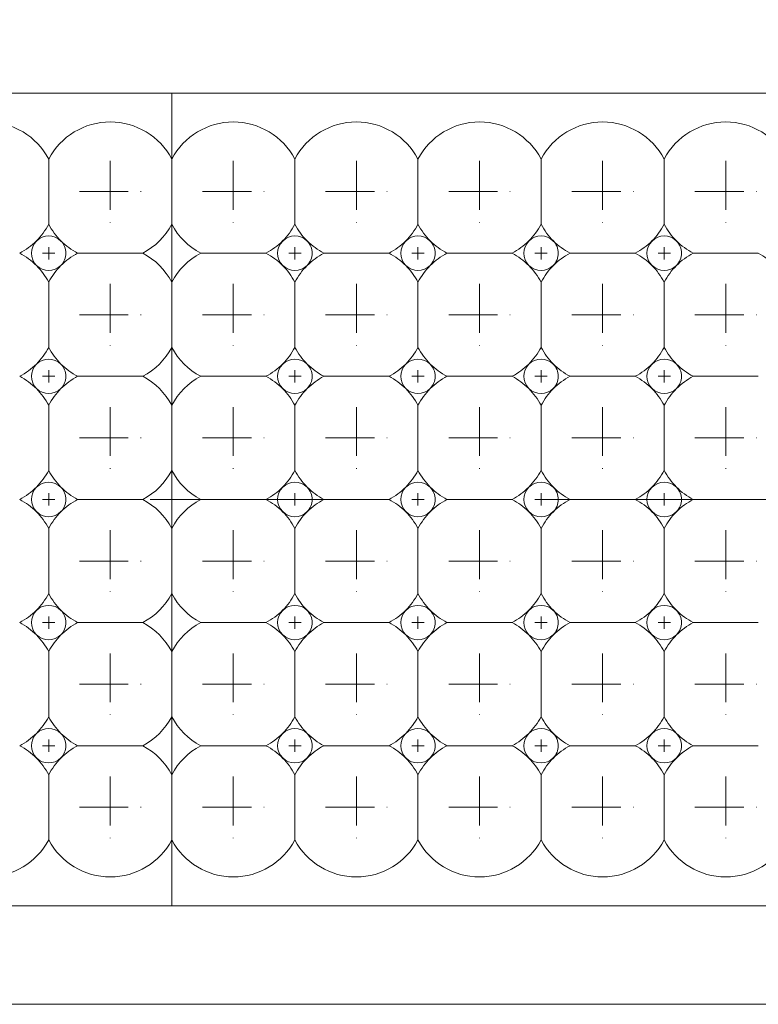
# Model space of a CAD drawing. Header units: millimetres. Extents: x -201 to 202, y 143 to 428.
# Tile 10 of 46: x -54 to -48, y 290 to 298. Entities that reach past the tile are written whole.
import ezdxf

# ---------------------------------------------------------------- set-up
doc = ezdxf.new("R2010")
doc.units = ezdxf.units.MM
doc.header["$LTSCALE"] = 0.25
doc.linetypes.add('CENTER', pattern=[50.8, 31.75, -6.35, 6.35, -6.35])
for name, color, linetype, lineweight in [('BASE', 7, 'Continuous', 20), ('CENTER', 1, 'CENTER', 9), ('DIMENSION', 6, 'Continuous', 9), ('LED LENS', 7, 'Continuous', 20)]:
    doc.layers.add(name, color=color, linetype=linetype, lineweight=lineweight)
doc.styles.add('VS Standard', font='msgothic.ttc', dxfattribs={"height": 3})
doc.dimstyles.new('VS Standard x0.2', dxfattribs={"dimtxt": 3, "dimasz": 3, "dimexe": 0.5, "dimexo": 0.8, "dimgap": 0.5, "dimtad": 3, "dimlfac": 5, "dimrnd": 0.0001, "dimzin": 9, "dimdsep": 46, "dimtxsty": 'VS Standard', "dimcen": 0, "dimaunit": 1, "dimadec": 0, "dimazin": 2, "dimtfac": 1, "dimtmove": 0, "dimatfit": 3, "dimfxl": 1, "dimtolj": 1, "dimtzin": 0, "dimarcsym": 0})

# ---------------------------------------------------------------- blocks, each defined once
blk = doc.blocks.new('*D266')
at = {"layer": 'Defpoints', "color": 0}
for p in [(47.8184, 319.1987), (-73.5816, 296.0676), (47.8184, 296.0676)]:
    blk.add_point(p, dxfattribs=at)
at = {"layer": 'DIMENSION', "color": 0, "lineweight": -2}
for p, q in [((-73.5816, 296.8676), (-73.5816, 319.6987)), ((47.8184, 296.8676), (47.8184, 319.6987)), ((-70.5816, 319.1987), (44.8184, 319.1987))]:
    blk.add_line(p, q, dxfattribs=at)
at = {"layer": 'DIMENSION', "color": 0}
for points in [[(-70.5816, 319.6987), (-70.5816, 318.6987), (-73.5816, 319.1987)], [(44.8184, 318.6987), (44.8184, 319.6987), (47.8184, 319.1987)]]:
    blk.add_solid(points, dxfattribs=at)
at = {"layer": 'DIMENSION', "color": 0, "insert": (-12.8816, 321.4499), "char_height": 3, "attachment_point": 5, "style": 'VS Standard'}
blk.add_mtext('\\A1;\\A1;(607)', dxfattribs=at)

msp = doc.modelspace()

# ---------------------------------------------------------------- linework, layer by layer
at = {"layer": 'BASE'}
for p, q in [((47.1202, 297.1606), (-72.8798, 297.1606)), ((-52.8798, 297.1606), (-52.8798, 290.5606)), ((-72.8798, 290.5606), (47.1202, 290.5606)), ((47.1202, 289.7606), (-72.8798, 289.7606))]:
    msp.add_line(p, q, dxfattribs=at)
at = {"layer": 'CENTER', "ltscale": 0.05}
for p, q in [((-53.3798, 296.6106), (-53.3798, 296.1106)), ((-52.3798, 296.6106), (-52.3798, 296.1106)), ((-51.3798, 296.6106), (-51.3798, 296.1106)), ((-50.3798, 296.6106), (-50.3798, 296.1106)), ((-49.3798, 296.6106), (-49.3798, 296.1106)), ((-48.3798, 296.6106), (-48.3798, 296.1106)), ((-53.6298, 296.3606), (-53.1298, 296.3606)), ((-52.6298, 296.3606), (-52.1298, 296.3606)), ((-51.6298, 296.3606), (-51.1298, 296.3606)), ((-50.6298, 296.3606), (-50.1298, 296.3606)), ((-49.6298, 296.3606), (-49.1298, 296.3606)), ((-48.6298, 296.3606), (-48.1298, 296.3606)), ((-53.3798, 295.6106), (-53.3798, 295.1106)), ((-52.3798, 295.6106), (-52.3798, 295.1106)), ((-51.3798, 295.6106), (-51.3798, 295.1106)), ((-50.3798, 295.6106), (-50.3798, 295.1106)), ((-49.3798, 295.6106), (-49.3798, 295.1106)), ((-48.3798, 295.6106), (-48.3798, 295.1106)), ((-53.6298, 295.3606), (-53.1298, 295.3606)), ((-52.6298, 295.3606), (-52.1298, 295.3606)), ((-51.6298, 295.3606), (-51.1298, 295.3606)), ((-50.6298, 295.3606), (-50.1298, 295.3606)), ((-49.6298, 295.3606), (-49.1298, 295.3606)), ((-48.6298, 295.3606), (-48.1298, 295.3606)), ((-53.3798, 294.6106), (-53.3798, 294.1106)), ((-52.3798, 294.6106), (-52.3798, 294.1106)), ((-51.3798, 294.6106), (-51.3798, 294.1106)), ((-50.3798, 294.6106), (-50.3798, 294.1106)), ((-49.3798, 294.6106), (-49.3798, 294.1106)), ((-48.3798, 294.6106), (-48.3798, 294.1106)), ((-53.6298, 294.3606), (-53.1298, 294.3606)), ((-52.6298, 294.3606), (-52.1298, 294.3606)), ((-51.6298, 294.3606), (-51.1298, 294.3606)), ((-50.6298, 294.3606), (-50.1298, 294.3606)), ((-49.6298, 294.3606), (-49.1298, 294.3606)), ((-48.6298, 294.3606), (-48.1298, 294.3606)), ((-53.3798, 293.6106), (-53.3798, 293.1106)), ((-52.3798, 293.6106), (-52.3798, 293.1106)), ((-51.3798, 293.6106), (-51.3798, 293.1106)), ((-50.3798, 293.6106), (-50.3798, 293.1106)), ((-49.3798, 293.6106), (-49.3798, 293.1106)), ((-48.3798, 293.6106), (-48.3798, 293.1106)), ((-53.6298, 293.3606), (-53.1298, 293.3606)), ((-52.6298, 293.3606), (-52.1298, 293.3606)), ((-51.6298, 293.3606), (-51.1298, 293.3606)), ((-50.6298, 293.3606), (-50.1298, 293.3606)), ((-49.6298, 293.3606), (-49.1298, 293.3606)), ((-48.6298, 293.3606), (-48.1298, 293.3606)), ((-53.3798, 292.6106), (-53.3798, 292.1106)), ((-52.3798, 292.6106), (-52.3798, 292.1106)), ((-51.3798, 292.6106), (-51.3798, 292.1106)), ((-50.3798, 292.6106), (-50.3798, 292.1106)), ((-49.3798, 292.6106), (-49.3798, 292.1106)), ((-48.3798, 292.6106), (-48.3798, 292.1106)), ((-53.6298, 292.3606), (-53.1298, 292.3606)), ((-52.6298, 292.3606), (-52.1298, 292.3606)), ((-51.6298, 292.3606), (-51.1298, 292.3606)), ((-50.6298, 292.3606), (-50.1298, 292.3606)), ((-49.6298, 292.3606), (-49.1298, 292.3606)), ((-48.6298, 292.3606), (-48.1298, 292.3606)), ((-53.3798, 291.6106), (-53.3798, 291.1106)), ((-52.3798, 291.6106), (-52.3798, 291.1106)), ((-51.3798, 291.6106), (-51.3798, 291.1106)), ((-50.3798, 291.6106), (-50.3798, 291.1106)), ((-49.3798, 291.6106), (-49.3798, 291.1106)), ((-48.3798, 291.6106), (-48.3798, 291.1106)), ((-53.6298, 291.3606), (-53.1298, 291.3606)), ((-52.6298, 291.3606), (-52.1298, 291.3606)), ((-51.6298, 291.3606), (-51.1298, 291.3606)), ((-50.6298, 291.3606), (-50.1298, 291.3606)), ((-49.6298, 291.3606), (-49.1298, 291.3606)), ((-48.6298, 291.3606), (-48.1298, 291.3606))]:
    msp.add_line(p, q, dxfattribs=at)
at = {"layer": 'CENTER', "ltscale": 0.01}
for p, q in [((-53.8798, 295.9106), (-53.8798, 295.8106)), ((-52.8798, 295.9106), (-52.8798, 295.8106)), ((-51.8798, 295.9106), (-51.8798, 295.8106)), ((-50.8798, 295.9106), (-50.8798, 295.8106)), ((-49.8798, 295.9106), (-49.8798, 295.8106)), ((-48.8798, 295.9106), (-48.8798, 295.8106)), ((-53.9298, 295.8606), (-53.8298, 295.8606)), ((-51.9298, 295.8606), (-51.8298, 295.8606)), ((-50.9298, 295.8606), (-50.8298, 295.8606)), ((-49.9298, 295.8606), (-49.8298, 295.8606)), ((-48.9298, 295.8606), (-48.8298, 295.8606)), ((-53.8798, 294.9106), (-53.8798, 294.8106)), ((-52.8798, 294.9106), (-52.8798, 294.8106)), ((-51.8798, 294.9106), (-51.8798, 294.8106)), ((-50.8798, 294.9106), (-50.8798, 294.8106)), ((-49.8798, 294.9106), (-49.8798, 294.8106)), ((-48.8798, 294.9106), (-48.8798, 294.8106)), ((-53.9298, 294.8606), (-53.8298, 294.8606)), ((-51.9298, 294.8606), (-51.8298, 294.8606)), ((-50.9298, 294.8606), (-50.8298, 294.8606)), ((-49.9298, 294.8606), (-49.8298, 294.8606)), ((-48.9298, 294.8606), (-48.8298, 294.8606)), ((-53.8798, 293.9106), (-53.8798, 293.8106)), ((-52.8798, 293.9106), (-52.8798, 293.8106)), ((-51.8798, 293.9106), (-51.8798, 293.8106)), ((-50.8798, 293.9106), (-50.8798, 293.8106)), ((-49.8798, 293.9106), (-49.8798, 293.8106)), ((-48.8798, 293.9106), (-48.8798, 293.8106)), ((-53.9298, 293.8606), (-53.8298, 293.8606)), ((-51.9298, 293.8606), (-51.8298, 293.8606)), ((-50.9298, 293.8606), (-50.8298, 293.8606)), ((-49.9298, 293.8606), (-49.8298, 293.8606)), ((-48.9298, 293.8606), (-48.8298, 293.8606)), ((-53.8798, 292.9106), (-53.8798, 292.8106)), ((-52.8798, 292.9106), (-52.8798, 292.8106)), ((-51.8798, 292.9106), (-51.8798, 292.8106)), ((-50.8798, 292.9106), (-50.8798, 292.8106)), ((-49.8798, 292.9106), (-49.8798, 292.8106)), ((-48.8798, 292.9106), (-48.8798, 292.8106)), ((-53.9298, 292.8606), (-53.8298, 292.8606)), ((-51.9298, 292.8606), (-51.8298, 292.8606)), ((-50.9298, 292.8606), (-50.8298, 292.8606)), ((-49.9298, 292.8606), (-49.8298, 292.8606)), ((-48.9298, 292.8606), (-48.8298, 292.8606)), ((-53.8798, 291.9106), (-53.8798, 291.8106)), ((-52.8798, 291.9106), (-52.8798, 291.8106)), ((-51.8798, 291.9106), (-51.8798, 291.8106)), ((-50.8798, 291.9106), (-50.8798, 291.8106)), ((-49.8798, 291.9106), (-49.8798, 291.8106)), ((-48.8798, 291.9106), (-48.8798, 291.8106)), ((-53.9298, 291.8606), (-53.8298, 291.8606)), ((-51.9298, 291.8606), (-51.8298, 291.8606)), ((-50.9298, 291.8606), (-50.8298, 291.8606)), ((-49.9298, 291.8606), (-49.8298, 291.8606)), ((-48.9298, 291.8606), (-48.8298, 291.8606))]:
    msp.add_line(p, q, dxfattribs=at)
at = {"layer": 'CENTER'}
msp.add_line((-75.2798, 293.8606), (49.5202, 293.8606), dxfattribs=at)
at = {"layer": 'LED LENS'}
for p, q in [((-52.8798, 297.1606), (-52.8798, 290.5606)), ((-52.8798, 297.1606), (-52.8798, 291.3606)), ((-52.8798, 297.1606), (-52.8798, 291.3606)), ((-53.8798, 296.6252), (-53.8798, 296.3606)), ((-51.8798, 296.6252), (-51.8798, 296.3606)), ((-50.8798, 296.6252), (-50.8798, 296.3606)), ((-49.8798, 296.6252), (-49.8798, 296.3606)), ((-48.8798, 296.6252), (-48.8798, 296.3606)), ((-53.8798, 296.3606), (-53.8798, 296.096)), ((-51.8798, 296.3606), (-51.8798, 296.096)), ((-50.8798, 296.3606), (-50.8798, 296.096)), ((-49.8798, 296.3606), (-49.8798, 296.096)), ((-48.8798, 296.3606), (-48.8798, 296.096)), ((-53.6444, 295.8606), (-53.1153, 295.8606)), ((-52.6444, 295.8606), (-52.1153, 295.8606)), ((-51.6444, 295.8606), (-51.1153, 295.8606)), ((-50.6444, 295.8606), (-50.1153, 295.8606)), ((-49.6444, 295.8606), (-49.1153, 295.8606)), ((-48.6444, 295.8606), (-48.1153, 295.8606)), ((-53.8798, 295.6252), (-53.8798, 295.3606)), ((-51.8798, 295.6252), (-51.8798, 295.3606)), ((-50.8798, 295.6252), (-50.8798, 295.3606)), ((-49.8798, 295.6252), (-49.8798, 295.3606)), ((-48.8798, 295.6252), (-48.8798, 295.3606)), ((-53.8798, 295.3606), (-53.8798, 295.096)), ((-51.8798, 295.3606), (-51.8798, 295.096)), ((-50.8798, 295.3606), (-50.8798, 295.096)), ((-49.8798, 295.3606), (-49.8798, 295.096)), ((-48.8798, 295.3606), (-48.8798, 295.096)), ((-53.6444, 294.8606), (-53.1153, 294.8606)), ((-52.6444, 294.8606), (-52.1153, 294.8606)), ((-51.6444, 294.8606), (-51.1153, 294.8606)), ((-50.6444, 294.8606), (-50.1153, 294.8606)), ((-49.6444, 294.8606), (-49.1153, 294.8606)), ((-48.6444, 294.8606), (-48.1153, 294.8606)), ((-53.8798, 294.6252), (-53.8798, 294.3606)), ((-51.8798, 294.6252), (-51.8798, 294.3606)), ((-50.8798, 294.6252), (-50.8798, 294.3606)), ((-49.8798, 294.6252), (-49.8798, 294.3606)), ((-48.8798, 294.6252), (-48.8798, 294.3606)), ((-53.8798, 294.3606), (-53.8798, 294.096)), ((-51.8798, 294.3606), (-51.8798, 294.096)), ((-50.8798, 294.3606), (-50.8798, 294.096)), ((-49.8798, 294.3606), (-49.8798, 294.096)), ((-48.8798, 294.3606), (-48.8798, 294.096)), ((-53.6444, 293.8606), (-53.1153, 293.8606)), ((-52.6444, 293.8606), (-52.1153, 293.8606)), ((-51.6444, 293.8606), (-51.1153, 293.8606)), ((-50.6444, 293.8606), (-50.1153, 293.8606)), ((-49.6444, 293.8606), (-49.1153, 293.8606)), ((-48.6444, 293.8606), (-48.1153, 293.8606)), ((-53.8798, 293.6252), (-53.8798, 293.3606)), ((-51.8798, 293.6252), (-51.8798, 293.3606)), ((-50.8798, 293.6252), (-50.8798, 293.3606)), ((-49.8798, 293.6252), (-49.8798, 293.3606)), ((-48.8798, 293.6252), (-48.8798, 293.3606)), ((-53.8798, 293.3606), (-53.8798, 293.096)), ((-51.8798, 293.3606), (-51.8798, 293.096)), ((-50.8798, 293.3606), (-50.8798, 293.096)), ((-49.8798, 293.3606), (-49.8798, 293.096)), ((-48.8798, 293.3606), (-48.8798, 293.096)), ((-53.6444, 292.8606), (-53.1153, 292.8606)), ((-52.6444, 292.8606), (-52.1153, 292.8606)), ((-51.6444, 292.8606), (-51.1153, 292.8606)), ((-50.6444, 292.8606), (-50.1153, 292.8606)), ((-49.6444, 292.8606), (-49.1153, 292.8606)), ((-48.6444, 292.8606), (-48.1153, 292.8606)), ((-53.8798, 292.3606), (-53.8798, 292.6252)), ((-51.8798, 292.6252), (-51.8798, 292.3606)), ((-50.8798, 292.6252), (-50.8798, 292.3606)), ((-49.8798, 292.6252), (-49.8798, 292.3606)), ((-48.8798, 292.6252), (-48.8798, 292.3606)), ((-53.8798, 292.096), (-53.8798, 292.3606)), ((-51.8798, 292.3606), (-51.8798, 292.096)), ((-50.8798, 292.3606), (-50.8798, 292.096)), ((-49.8798, 292.3606), (-49.8798, 292.096)), ((-48.8798, 292.3606), (-48.8798, 292.096)), ((-53.6444, 291.8606), (-53.1153, 291.8606)), ((-52.6444, 291.8606), (-52.1153, 291.8606)), ((-51.6444, 291.8606), (-51.1153, 291.8606)), ((-50.6444, 291.8606), (-50.1153, 291.8606)), ((-49.6444, 291.8606), (-49.1153, 291.8606)), ((-48.6444, 291.8606), (-48.1153, 291.8606)), ((-53.8798, 291.3606), (-53.8798, 291.6252)), ((-51.8798, 291.6252), (-51.8798, 291.3606)), ((-50.8798, 291.6252), (-50.8798, 291.3606)), ((-49.8798, 291.6252), (-49.8798, 291.3606)), ((-48.8798, 291.6252), (-48.8798, 291.3606)), ((-53.8798, 291.096), (-53.8798, 291.3606)), ((-51.8798, 291.3606), (-51.8798, 291.096)), ((-50.8798, 291.3606), (-50.8798, 291.096)), ((-49.8798, 291.3606), (-49.8798, 291.096)), ((-48.8798, 291.3606), (-48.8798, 291.096))]:
    msp.add_line(p, q, dxfattribs=at)
for centre, radius, start, end in [((-54.3798, 296.3606), 0.5657, 27.88557, 152.11443), ((-53.3798, 296.3606), 0.5657, 27.88557, 152.11443), ((-52.3798, 296.3606), 0.5657, 27.88557, 152.11443), ((-51.3798, 296.3606), 0.5657, 27.88557, 152.11443), ((-50.3798, 296.3606), 0.5657, 27.88557, 152.11443), ((-49.3798, 296.3606), 0.5657, 27.88557, 152.11443), ((-48.3798, 296.3606), 0.5657, 27.88557, 152.11443), ((-54.3798, 296.3606), 0.5657, 315, 332.11443), ((-53.3798, 296.3606), 0.5657, 207.88557, 225), ((-53.3798, 296.3606), 0.5657, 297.88557, 332.11443), ((-52.3798, 296.3606), 0.5657, 207.88557, 242.11443), ((-52.3798, 296.3606), 0.5657, 315, 332.11443), ((-51.3798, 296.3606), 0.5657, 207.88557, 225), ((-51.3798, 296.3606), 0.5657, 315, 332.11443), ((-50.3798, 296.3606), 0.5657, 207.88557, 225), ((-50.3798, 296.3606), 0.5657, 315, 332.11443), ((-49.3798, 296.3606), 0.5657, 207.88557, 225), ((-49.3798, 296.3606), 0.5657, 315, 332.11443), ((-48.3798, 296.3606), 0.5657, 207.88557, 225), ((-54.3798, 296.3606), 0.5657, 297.88557, 315), ((-53.8798, 295.8606), 0.14, 135, 225), ((-53.8798, 295.8606), 0.14, 45, 135), ((-53.8798, 295.8606), 0.14, 0, 45), ((-53.3798, 296.3606), 0.5657, 225, 242.11443), ((-52.3798, 296.3606), 0.5657, 297.88557, 315), ((-51.8798, 295.8606), 0.14, 135, 225), ((-51.8798, 295.8606), 0.14, 45, 135), ((-51.8798, 295.8606), 0.14, 0, 45), ((-51.3798, 296.3606), 0.5657, 225, 242.11443), ((-51.3798, 296.3606), 0.5657, 297.88557, 315), ((-50.8798, 295.8606), 0.14, 135, 225), ((-50.8798, 295.8606), 0.14, 45, 135), ((-50.8798, 295.8606), 0.14, 0, 45), ((-50.3798, 296.3606), 0.5657, 225, 242.11443), ((-50.3798, 296.3606), 0.5657, 297.88557, 315), ((-49.8798, 295.8606), 0.14, 135, 225), ((-49.8798, 295.8606), 0.14, 45, 135), ((-49.8798, 295.8606), 0.14, 0, 45), ((-49.3798, 296.3606), 0.5657, 225, 242.11443), ((-49.3798, 296.3606), 0.5657, 297.88557, 315), ((-48.8798, 295.8606), 0.14, 135, 225), ((-48.8798, 295.8606), 0.14, 45, 135), ((-48.8798, 295.8606), 0.14, 0, 45), ((-48.3798, 296.3606), 0.5657, 225, 242.11443), ((-54.3798, 295.3606), 0.5657, 45, 62.11443), ((-53.8798, 295.8606), 0.14, 315, 0), ((-53.3798, 295.3606), 0.5657, 117.88557, 135), ((-53.3798, 295.3606), 0.5657, 27.88557, 62.11443), ((-52.3798, 295.3606), 0.5657, 117.88557, 152.11443), ((-52.3798, 295.3606), 0.5657, 45, 62.11443), ((-51.8798, 295.8606), 0.14, 315, 0), ((-51.3798, 295.3606), 0.5657, 117.88557, 135), ((-51.3798, 295.3606), 0.5657, 45, 62.11443), ((-50.8798, 295.8606), 0.14, 315, 0), ((-50.3798, 295.3606), 0.5657, 117.88557, 135), ((-50.3798, 295.3606), 0.5657, 45, 62.11443), ((-49.8798, 295.8606), 0.14, 315, 0), ((-49.3798, 295.3606), 0.5657, 117.88557, 135), ((-49.3798, 295.3606), 0.5657, 45, 62.11443), ((-48.8798, 295.8606), 0.14, 315, 0), ((-48.3798, 295.3606), 0.5657, 117.88557, 135), ((-48.3798, 295.3606), 0.5657, 45, 62.11443), ((-54.3798, 295.3606), 0.5657, 27.88557, 45), ((-53.8798, 295.8606), 0.14, 225, 315), ((-53.3798, 295.3606), 0.5657, 135, 152.11443), ((-52.3798, 295.3606), 0.5657, 27.88557, 45), ((-51.8798, 295.8606), 0.14, 225, 315), ((-51.3798, 295.3606), 0.5657, 135, 152.11443), ((-51.3798, 295.3606), 0.5657, 27.88557, 45), ((-50.8798, 295.8606), 0.14, 225, 315), ((-50.3798, 295.3606), 0.5657, 135, 152.11443), ((-50.3798, 295.3606), 0.5657, 27.88557, 45), ((-49.8798, 295.8606), 0.14, 225, 315), ((-49.3798, 295.3606), 0.5657, 135, 152.11443), ((-49.3798, 295.3606), 0.5657, 27.88557, 45), ((-48.8798, 295.8606), 0.14, 225, 315), ((-48.3798, 295.3606), 0.5657, 135, 152.11443), ((-54.3798, 295.3606), 0.5657, 315, 332.11443), ((-53.3798, 295.3606), 0.5657, 207.88557, 225), ((-53.3798, 295.3606), 0.5657, 297.88557, 332.11443), ((-52.3798, 295.3606), 0.5657, 207.88557, 242.11443), ((-52.3798, 295.3606), 0.5657, 315, 332.11443), ((-51.3798, 295.3606), 0.5657, 207.88557, 225), ((-51.3798, 295.3606), 0.5657, 315, 332.11443), ((-50.3798, 295.3606), 0.5657, 207.88557, 225), ((-50.3798, 295.3606), 0.5657, 315, 332.11443), ((-49.3798, 295.3606), 0.5657, 207.88557, 225), ((-49.3798, 295.3606), 0.5657, 315, 332.11443), ((-48.3798, 295.3606), 0.5657, 207.88557, 225), ((-53.8798, 294.8606), 0.14, 45, 135), ((-51.8798, 294.8606), 0.14, 45, 135), ((-50.8798, 294.8606), 0.14, 45, 135), ((-49.8798, 294.8606), 0.14, 45, 135), ((-48.8798, 294.8606), 0.14, 45, 135), ((-54.3798, 295.3606), 0.5657, 297.88557, 315), ((-53.8798, 294.8606), 0.14, 135, 225), ((-53.8798, 294.8606), 0.14, 0, 45), ((-53.3798, 295.3606), 0.5657, 225, 242.11443), ((-52.3798, 295.3606), 0.5657, 297.88557, 315), ((-51.8798, 294.8606), 0.14, 135, 225), ((-51.8798, 294.8606), 0.14, 0, 45), ((-51.3798, 295.3606), 0.5657, 225, 242.11443), ((-51.3798, 295.3606), 0.5657, 297.88557, 315), ((-50.8798, 294.8606), 0.14, 135, 225), ((-50.8798, 294.8606), 0.14, 0, 45), ((-50.3798, 295.3606), 0.5657, 225, 242.11443), ((-50.3798, 295.3606), 0.5657, 297.88557, 315), ((-49.8798, 294.8606), 0.14, 135, 225), ((-49.8798, 294.8606), 0.14, 0, 45), ((-49.3798, 295.3606), 0.5657, 225, 242.11443), ((-49.3798, 295.3606), 0.5657, 297.88557, 315), ((-48.8798, 294.8606), 0.14, 135, 225), ((-48.8798, 294.8606), 0.14, 0, 45), ((-48.3798, 295.3606), 0.5657, 225, 242.11443), ((-54.3798, 294.3606), 0.5657, 45, 62.11443), ((-53.8798, 294.8606), 0.14, 315, 0), ((-53.3798, 294.3606), 0.5657, 117.88557, 135), ((-53.3798, 294.3606), 0.5657, 27.88557, 62.11443), ((-52.3798, 294.3606), 0.5657, 117.88557, 152.11443), ((-52.3798, 294.3606), 0.5657, 45, 62.11443), ((-51.8798, 294.8606), 0.14, 315, 0), ((-51.3798, 294.3606), 0.5657, 117.88557, 135), ((-51.3798, 294.3606), 0.5657, 45, 62.11443), ((-50.8798, 294.8606), 0.14, 315, 0), ((-50.3798, 294.3606), 0.5657, 117.88557, 135), ((-50.3798, 294.3606), 0.5657, 45, 62.11443), ((-49.8798, 294.8606), 0.14, 315, 0), ((-49.3798, 294.3606), 0.5657, 117.88557, 135), ((-49.3798, 294.3606), 0.5657, 45, 62.11443), ((-48.8798, 294.8606), 0.14, 315, 0), ((-48.3798, 294.3606), 0.5657, 117.88557, 135), ((-54.3798, 294.3606), 0.5657, 27.88557, 45), ((-53.8798, 294.8606), 0.14, 225, 315), ((-53.3798, 294.3606), 0.5657, 135, 152.11443), ((-52.3798, 294.3606), 0.5657, 27.88557, 45), ((-51.8798, 294.8606), 0.14, 225, 315), ((-51.3798, 294.3606), 0.5657, 135, 152.11443), ((-51.3798, 294.3606), 0.5657, 27.88557, 45), ((-50.8798, 294.8606), 0.14, 225, 315), ((-50.3798, 294.3606), 0.5657, 135, 152.11443), ((-50.3798, 294.3606), 0.5657, 27.88557, 45), ((-49.8798, 294.8606), 0.14, 225, 315), ((-49.3798, 294.3606), 0.5657, 135, 152.11443), ((-49.3798, 294.3606), 0.5657, 27.88557, 45), ((-48.8798, 294.8606), 0.14, 225, 315), ((-48.3798, 294.3606), 0.5657, 135, 152.11443), ((-54.3798, 294.3606), 0.5657, 315, 332.11443), ((-53.3798, 294.3606), 0.5657, 207.88557, 225), ((-53.3798, 294.3606), 0.5657, 297.88557, 332.11443), ((-52.3798, 294.3606), 0.5657, 207.88557, 242.11443), ((-52.3798, 294.3606), 0.5657, 315, 332.11443), ((-51.3798, 294.3606), 0.5657, 207.88557, 225), ((-51.3798, 294.3606), 0.5657, 315, 332.11443), ((-50.3798, 294.3606), 0.5657, 207.88557, 225), ((-50.3798, 294.3606), 0.5657, 315, 332.11443), ((-49.3798, 294.3606), 0.5657, 207.88557, 225), ((-49.3798, 294.3606), 0.5657, 315, 332.11443), ((-48.3798, 294.3606), 0.5657, 207.88557, 225), ((-54.3798, 294.3606), 0.5657, 297.88557, 315), ((-53.8798, 293.8606), 0.14, 135, 225), ((-53.8798, 293.8606), 0.14, 45, 135), ((-53.8798, 293.8606), 0.14, 0, 45), ((-53.3798, 294.3606), 0.5657, 225, 242.11443), ((-52.3798, 294.3606), 0.5657, 297.88557, 315), ((-51.8798, 293.8606), 0.14, 135, 225), ((-51.8798, 293.8606), 0.14, 45, 135), ((-51.8798, 293.8606), 0.14, 0, 45), ((-51.3798, 294.3606), 0.5657, 225, 242.11443), ((-51.3798, 294.3606), 0.5657, 297.88557, 315), ((-50.8798, 293.8606), 0.14, 135, 225), ((-50.8798, 293.8606), 0.14, 45, 135), ((-50.8798, 293.8606), 0.14, 0, 45), ((-50.3798, 294.3606), 0.5657, 225, 242.11443), ((-50.3798, 294.3606), 0.5657, 297.88557, 315), ((-49.8798, 293.8606), 0.14, 135, 225), ((-49.8798, 293.8606), 0.14, 45, 135), ((-49.8798, 293.8606), 0.14, 0, 45), ((-49.3798, 294.3606), 0.5657, 225, 242.11443), ((-49.3798, 294.3606), 0.5657, 297.88557, 315), ((-48.8798, 293.8606), 0.14, 135, 225), ((-48.8798, 293.8606), 0.14, 45, 135), ((-48.8798, 293.8606), 0.14, 0, 45), ((-48.3798, 294.3606), 0.5657, 225, 242.11443), ((-54.3798, 293.3606), 0.5657, 45, 62.11443), ((-53.8798, 293.8606), 0.14, 315, 0), ((-53.3798, 293.3606), 0.5657, 117.88557, 135), ((-53.3798, 293.3606), 0.5657, 27.88557, 62.11443), ((-52.3798, 293.3606), 0.5657, 117.88557, 152.11443), ((-52.3798, 293.3606), 0.5657, 45, 62.11443), ((-51.8798, 293.8606), 0.14, 315, 0), ((-51.3798, 293.3606), 0.5657, 117.88557, 135), ((-51.3798, 293.3606), 0.5657, 45, 62.11443), ((-50.8798, 293.8606), 0.14, 315, 0), ((-50.3798, 293.3606), 0.5657, 117.88557, 135), ((-50.3798, 293.3606), 0.5657, 45, 62.11443), ((-49.8798, 293.8606), 0.14, 315, 0), ((-49.3798, 293.3606), 0.5657, 117.88557, 135), ((-49.3798, 293.3606), 0.5657, 45, 62.11443), ((-48.8798, 293.8606), 0.14, 315, 0), ((-48.3798, 293.3606), 0.5657, 117.88557, 135), ((-54.3798, 293.3606), 0.5657, 27.88557, 45), ((-53.8798, 293.8606), 0.14, 225, 315), ((-53.3798, 293.3606), 0.5657, 135, 152.11443), ((-52.3798, 293.3606), 0.5657, 27.88557, 45), ((-51.8798, 293.8606), 0.14, 225, 315), ((-51.3798, 293.3606), 0.5657, 135, 152.11443), ((-51.3798, 293.3606), 0.5657, 27.88557, 45), ((-50.8798, 293.8606), 0.14, 225, 315), ((-50.3798, 293.3606), 0.5657, 135, 152.11443), ((-50.3798, 293.3606), 0.5657, 27.88557, 45), ((-49.8798, 293.8606), 0.14, 225, 315), ((-49.3798, 293.3606), 0.5657, 135, 152.11443), ((-49.3798, 293.3606), 0.5657, 27.88557, 45), ((-48.8798, 293.8606), 0.14, 225, 315), ((-48.3798, 293.3606), 0.5657, 135, 152.11443), ((-54.3798, 293.3606), 0.5657, 315, 332.11443), ((-53.3798, 293.3606), 0.5657, 207.88557, 225), ((-53.3798, 293.3606), 0.5657, 297.88557, 332.11443), ((-52.3798, 293.3606), 0.5657, 207.88557, 242.11443), ((-52.3798, 293.3606), 0.5657, 315, 332.11443), ((-51.3798, 293.3606), 0.5657, 207.88557, 225), ((-51.3798, 293.3606), 0.5657, 315, 332.11443), ((-50.3798, 293.3606), 0.5657, 207.88557, 225), ((-50.3798, 293.3606), 0.5657, 315, 332.11443), ((-49.3798, 293.3606), 0.5657, 207.88557, 225), ((-49.3798, 293.3606), 0.5657, 315, 332.11443), ((-48.3798, 293.3606), 0.5657, 207.88557, 225), ((-53.8798, 292.8606), 0.14, 45, 135), ((-51.8798, 292.8606), 0.14, 45, 135), ((-50.8798, 292.8606), 0.14, 45, 135), ((-49.8798, 292.8606), 0.14, 45, 135), ((-48.8798, 292.8606), 0.14, 45, 135), ((-54.3798, 293.3606), 0.5657, 297.88557, 315), ((-53.8798, 292.8606), 0.14, 135, 225), ((-53.8798, 292.8606), 0.14, 0, 45), ((-53.3798, 293.3606), 0.5657, 225, 242.11443), ((-52.3798, 293.3606), 0.5657, 297.88557, 315), ((-51.8798, 292.8606), 0.14, 135, 225), ((-51.8798, 292.8606), 0.14, 0, 45), ((-51.3798, 293.3606), 0.5657, 225, 242.11443), ((-51.3798, 293.3606), 0.5657, 297.88557, 315), ((-50.8798, 292.8606), 0.14, 135, 225), ((-50.8798, 292.8606), 0.14, 0, 45), ((-50.3798, 293.3606), 0.5657, 225, 242.11443), ((-50.3798, 293.3606), 0.5657, 297.88557, 315), ((-49.8798, 292.8606), 0.14, 135, 225), ((-49.8798, 292.8606), 0.14, 0, 45), ((-49.3798, 293.3606), 0.5657, 225, 242.11443), ((-49.3798, 293.3606), 0.5657, 297.88557, 315), ((-48.8798, 292.8606), 0.14, 135, 225), ((-48.8798, 292.8606), 0.14, 0, 45), ((-48.3798, 293.3606), 0.5657, 225, 242.11443), ((-54.3798, 292.3606), 0.5657, 45, 62.11443), ((-53.8798, 292.8606), 0.14, 315, 0), ((-53.3798, 292.3606), 0.5657, 117.88557, 135), ((-53.3798, 292.3606), 0.5657, 27.88557, 62.11443), ((-52.3798, 292.3606), 0.5657, 117.88557, 152.11443), ((-52.3798, 292.3606), 0.5657, 45, 62.11443), ((-51.8798, 292.8606), 0.14, 315, 0), ((-51.3798, 292.3606), 0.5657, 117.88557, 135), ((-51.3798, 292.3606), 0.5657, 45, 62.11443), ((-50.8798, 292.8606), 0.14, 315, 0), ((-50.3798, 292.3606), 0.5657, 117.88557, 135), ((-50.3798, 292.3606), 0.5657, 45, 62.11443), ((-49.8798, 292.8606), 0.14, 315, 0), ((-49.3798, 292.3606), 0.5657, 117.88557, 135), ((-49.3798, 292.3606), 0.5657, 45, 62.11443), ((-48.8798, 292.8606), 0.14, 315, 0), ((-48.3798, 292.3606), 0.5657, 117.88557, 135), ((-54.3798, 292.3606), 0.5657, 27.88557, 45), ((-53.8798, 292.8606), 0.14, 225, 315), ((-53.3798, 292.3606), 0.5657, 135, 152.11443), ((-52.3798, 292.3606), 0.5657, 27.88557, 45), ((-51.8798, 292.8606), 0.14, 225, 315), ((-51.3798, 292.3606), 0.5657, 135, 152.11443), ((-51.3798, 292.3606), 0.5657, 27.88557, 45), ((-50.8798, 292.8606), 0.14, 225, 315), ((-50.3798, 292.3606), 0.5657, 135, 152.11443), ((-50.3798, 292.3606), 0.5657, 27.88557, 45), ((-49.8798, 292.8606), 0.14, 225, 315), ((-49.3798, 292.3606), 0.5657, 135, 152.11443), ((-49.3798, 292.3606), 0.5657, 27.88557, 45), ((-48.8798, 292.8606), 0.14, 225, 315), ((-48.3798, 292.3606), 0.5657, 135, 152.11443), ((-54.3798, 292.3606), 0.5657, 315, 332.11443), ((-53.3798, 292.3606), 0.5657, 207.88557, 225), ((-53.3798, 292.3606), 0.5657, 297.88557, 332.11443), ((-52.3798, 292.3606), 0.5657, 207.88557, 242.11443), ((-52.3798, 292.3606), 0.5657, 315, 332.11443), ((-51.3798, 292.3606), 0.5657, 207.88557, 225), ((-51.3798, 292.3606), 0.5657, 315, 332.11443), ((-50.3798, 292.3606), 0.5657, 207.88557, 225), ((-50.3798, 292.3606), 0.5657, 315, 332.11443), ((-49.3798, 292.3606), 0.5657, 207.88557, 225), ((-49.3798, 292.3606), 0.5657, 315, 332.11443), ((-48.3798, 292.3606), 0.5657, 207.88557, 225), ((-54.3798, 292.3606), 0.5657, 297.88557, 315), ((-53.8798, 291.8606), 0.14, 135, 225), ((-53.8798, 291.8606), 0.14, 45, 135), ((-53.8798, 291.8606), 0.14, 0, 45), ((-53.3798, 292.3606), 0.5657, 225, 242.11443), ((-52.3798, 292.3606), 0.5657, 297.88557, 315), ((-51.8798, 291.8606), 0.14, 135, 225), ((-51.8798, 291.8606), 0.14, 45, 135), ((-51.8798, 291.8606), 0.14, 0, 45), ((-51.3798, 292.3606), 0.5657, 225, 242.11443), ((-51.3798, 292.3606), 0.5657, 297.88557, 315), ((-50.8798, 291.8606), 0.14, 135, 225), ((-50.8798, 291.8606), 0.14, 45, 135), ((-50.8798, 291.8606), 0.14, 0, 45), ((-50.3798, 292.3606), 0.5657, 225, 242.11443), ((-50.3798, 292.3606), 0.5657, 297.88557, 315), ((-49.8798, 291.8606), 0.14, 135, 225), ((-49.8798, 291.8606), 0.14, 45, 135), ((-49.8798, 291.8606), 0.14, 0, 45), ((-49.3798, 292.3606), 0.5657, 225, 242.11443), ((-49.3798, 292.3606), 0.5657, 297.88557, 315), ((-48.8798, 291.8606), 0.14, 135, 225), ((-48.8798, 291.8606), 0.14, 45, 135), ((-48.8798, 291.8606), 0.14, 0, 45), ((-48.3798, 292.3606), 0.5657, 225, 242.11443), ((-54.3798, 291.3606), 0.5657, 45, 62.11443), ((-53.8798, 291.8606), 0.14, 315, 0), ((-53.3798, 291.3606), 0.5657, 117.88557, 135), ((-53.3798, 291.3606), 0.5657, 27.88557, 62.11443), ((-52.3798, 291.3606), 0.5657, 117.88557, 152.11443), ((-52.3798, 291.3606), 0.5657, 45, 62.11443), ((-51.8798, 291.8606), 0.14, 315, 0), ((-51.3798, 291.3606), 0.5657, 117.88557, 135), ((-51.3798, 291.3606), 0.5657, 45, 62.11443), ((-50.8798, 291.8606), 0.14, 315, 0), ((-50.3798, 291.3606), 0.5657, 117.88557, 135), ((-50.3798, 291.3606), 0.5657, 45, 62.11443), ((-49.8798, 291.8606), 0.14, 315, 0), ((-49.3798, 291.3606), 0.5657, 117.88557, 135), ((-49.3798, 291.3606), 0.5657, 45, 62.11443), ((-48.8798, 291.8606), 0.14, 315, 0), ((-48.3798, 291.3606), 0.5657, 117.88557, 135), ((-54.3798, 291.3606), 0.5657, 27.88557, 45), ((-53.8798, 291.8606), 0.14, 225, 315), ((-53.3798, 291.3606), 0.5657, 135, 152.11443), ((-52.3798, 291.3606), 0.5657, 27.88557, 45), ((-51.8798, 291.8606), 0.14, 225, 315), ((-51.3798, 291.3606), 0.5657, 135, 152.11443), ((-51.3798, 291.3606), 0.5657, 27.88557, 45), ((-50.8798, 291.8606), 0.14, 225, 315), ((-50.3798, 291.3606), 0.5657, 135, 152.11443), ((-50.3798, 291.3606), 0.5657, 27.88557, 45), ((-49.8798, 291.8606), 0.14, 225, 315), ((-49.3798, 291.3606), 0.5657, 135, 152.11443), ((-49.3798, 291.3606), 0.5657, 27.88557, 45), ((-48.8798, 291.8606), 0.14, 225, 315), ((-48.3798, 291.3606), 0.5657, 135, 152.11443), ((-54.3798, 291.3606), 0.5657, 207.88557, 332.11443), ((-53.3798, 291.3606), 0.5657, 207.88557, 332.11443), ((-52.3798, 291.3606), 0.5657, 207.88557, 332.11443), ((-51.3798, 291.3606), 0.5657, 207.88557, 332.11443), ((-50.3798, 291.3606), 0.5657, 207.88557, 332.11443), ((-49.3798, 291.3606), 0.5657, 207.88557, 332.11443), ((-48.3798, 291.3606), 0.5657, 207.88557, 332.11443)]:
    msp.add_arc(centre, radius, start, end, dxfattribs=at)

# ---------------------------------------------------------------- dimensions: what is measured, and where the dimension line sits
at = {"layer": 'DIMENSION'}
dim = msp.add_linear_dim(base=(47.8184, 319.1987), p1=(-73.5816, 296.0676), p2=(47.8184, 296.0676), text='\\A1;(<>)', dimstyle='VS Standard x0.2', dxfattribs=at)
dim.commit()
dim.dimension.update_dxf_attribs({"geometry": '*D266', "text_midpoint": (-12.8816, 321.4499)})

doc.saveas('drawing.dxf')
